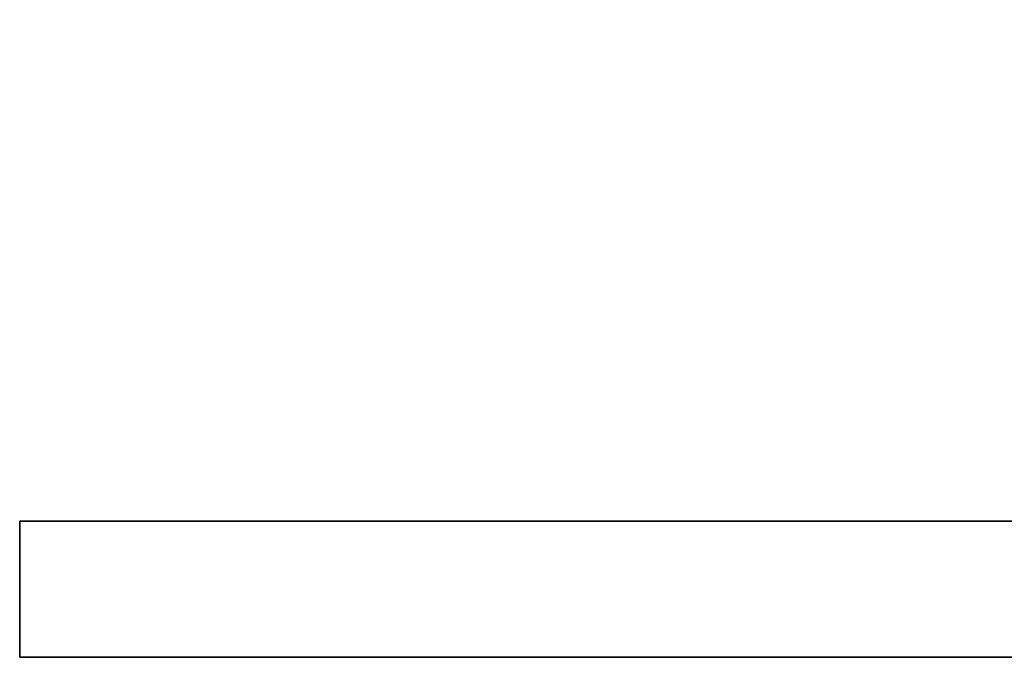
# Model space of a CAD drawing. Extents: x 564 to 800, y 41 to 158.
# Tile 13 of 45: x 719.153 to 719.917, y 106.885 to 107.38. Entities that reach past the tile are written whole.
import ezdxf

# ---------------------------------------------------------------- set-up
doc = ezdxf.new("R2010")
doc.units = 0
doc.header["$MEASUREMENT"] = 0
doc.layers.add('DIM', color=4, linetype='CONTINUOUS')
doc.layers.add('layer 1', color=7, linetype='CONTINUOUS')

# ---------------------------------------------------------------- blocks, each defined once
blk = doc.blocks.new('TBI MOTION logo(完整正式版)')
at = {"layer": 'layer 1', "color": 22, "lineweight": 35}
blk.add_open_spline([(75.90875, -9.47875), (75.90875, -9.47875), (75.90875, -12.28625), (75.90875, -12.28625), (75.90875, -12.28625), (75.90875, -12.28625), (75.90875, -12.47875), (75.90875, -12.47875), (75.90875, -12.47875), (75.90875, -12.47875), (75.71625, -12.47875), (75.71625, -12.47875), (75.71625, -12.47875), (75.71625, -12.47875), (-88.32875, -12.47875), (-88.32875, -12.47875), (-88.32875, -12.47875), (-88.32875, -12.47875), (-88.32875, -13.29375), (-88.32875, -13.29375), (-88.32875, -13.29375), (-88.32875, -13.29375), (82.89125, -13.29375), (82.89125, -13.29375), (82.89125, -13.29375), (82.89125, -13.29375), (75.90875, -9.47875), (75.90875, -9.47875)], degree=3, knots=[0, 0, 0, 0, 0.1428571, 0.1428571, 0.1428571, 0.1428572, 0.2857143, 0.2857143, 0.2857143, 0.2857143, 0.4285714, 0.4285714, 0.4285714, 0.4285714, 0.5714286, 0.5714286, 0.5714286, 0.5714286, 0.7142857, 0.7142857, 0.7142857, 0.7142857, 0.8571429, 0.8571429, 0.8571429, 0.8571429, 1, 1, 1, 1], dxfattribs=at)

msp = doc.modelspace()

# ---------------------------------------------------------------- block references
at = {"layer": 'DIM', "xscale": 0.1295999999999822, "yscale": 0.1295999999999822, "zscale": 0.1295999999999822}
msp.add_blockref('TBI MOTION logo(完整正式版)', (730.6006, 108.60822), dxfattribs=at)

doc.saveas('drawing.dxf')
